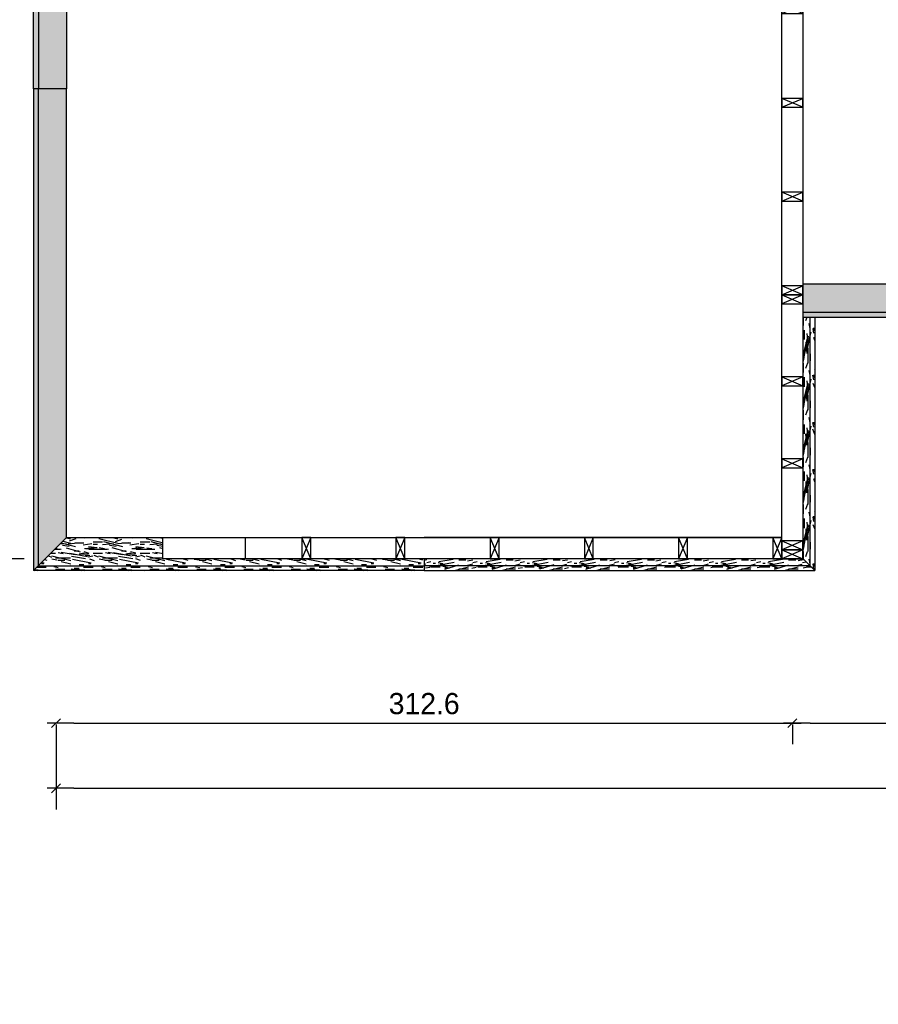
# Model space of a CAD drawing. Header units: millimetres. Extents: x 19458 to 19711, y 4351 to 4752.
# Tile 19 of 256: x 19512.27 to 19515.92, y 4513.9 to 4518.08. Entities that reach past the tile are written whole.
import ezdxf

# ---------------------------------------------------------------- set-up
doc = ezdxf.new("R2010")
doc.units = ezdxf.units.MM
doc.set_wipeout_variables(frame=1)
for name, color, linetype in [('0 @ 0.5', 7, 'Continuous'), ('BOTAGUAS', 8, 'Continuous'), ('cotas', 1, 'Continuous'), ('cotas @ 400', 1, 'Continuous'), ('cotas @ 500', 1, 'Continuous'), ('PANELES PARED', 8, 'Continuous')]:
    doc.layers.add(name, color=color, linetype=linetype)
doc.styles.add('century gothic', font='GOTHIC.TTF')
doc.styles.add('COTAS SMC', font='GOTHIC.TTF')
doc.dimstyles.new('ANOTATIVE 100 SMCONSTRUCCIONES', dxfattribs={"dimscale": 0, "dimtxt": 0.18, "dimasz": 0.15, "dimexe": 0.18, "dimexo": 0.09, "dimgap": 0.1, "dimtad": 1, "dimzin": 0, "dimdsep": 46, "dimtxsty": 'century gothic', "dimblk1": 'FLECHA1', "dimblk2": 'FLECHA1', "dimsah": 1, "dimcen": 0.18, "dimdle": 0.075, "dimclrd": 1, "dimclre": 1, "dimclrt": 2, "dimaunit": 1, "dimadec": 0, "dimazin": 0, "dimtfac": 0.75, "dimtix": 1, "dimtmove": 2, "dimatfit": 3, "dimfxl": 0.09, "dimtvp": 1.5, "dimtfill": 1, "dimtolj": 1, "dimtzin": 0, "dimarcsym": 0})
doc.dimstyles.new('ANOTATIVE CM SMCONSTRUCCIONES', dxfattribs={"dimscale": 0, "dimtxt": 0.18, "dimasz": 0.15, "dimexe": 0.18, "dimexo": 0.18, "dimgap": 0.07, "dimtad": 1, "dimdec": 1, "dimlfac": 100, "dimdsep": 46, "dimtxsty": 'century gothic', "dimblk1": 'FLECHA1', "dimblk2": 'FLECHA1', "dimsah": 1, "dimcen": 0.18, "dimdle": 0.075, "dimclrd": 1, "dimclre": 1, "dimclrt": 2, "dimaunit": 1, "dimadec": 0, "dimazin": 2, "dimtfac": 0.75, "dimtdec": 1, "dimtix": 1, "dimtmove": 2, "dimatfit": 3, "dimfxl": 0.09, "dimtvp": 1.5, "dimtfill": 1, "dimtolj": 1, "dimtzin": 0, "dimarcsym": 0})
doc.dimstyles.new('PIES SMCONSTRUCCIONES', dxfattribs={"dimscale": 0, "dimtxt": 0.18, "dimasz": 0.2, "dimexe": 0.18, "dimexo": 0, "dimgap": 0.1, "dimtad": 1, "dimdec": 0, "dimlfac": 39.370079, "dimzin": 0, "dimdsep": 46, "dimlunit": 4, "dimtxsty": 'COTAS SMC', "dimblk1": 'FLECHA1', "dimblk2": 'FLECHA1', "dimsah": 1, "dimcen": 0.2, "dimdle": 0.075, "dimclrd": 1, "dimclre": 1, "dimclrt": 2, "dimaunit": 1, "dimadec": 0, "dimazin": 0, "dimtfac": 0.75, "dimtdec": 0, "dimtix": 1, "dimtmove": 2, "dimatfit": 3, "dimfxl": 0.09, "dimtvp": 1.5, "dimtfill": 1, "dimtolj": 1, "dimtzin": 0, "dimarcsym": 0})
pattern_1 = [(0, (31.14303, 0.156), (0, 0.2), [0.04, -0.16]), (8.9726, (31.145034, 0.048), (1.200000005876, 0.199999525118), [0.0384708, -3.8086058]), (5.7105, (31.143034, 0.06), (1.800000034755, 0.19999710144), [0.0401996, -1.9697752]), (344.5779, (31.1430343, 0.12), (2.1999999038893, -0.5999974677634), [0.0601664, -5.9564754]), (353.6599, (31.147034, 0.186), (0.200000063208, 4.086e-07), [0.0362216, -1.7748552]), (345.0686, (31.153034, 0.072), (0.799999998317, -0.199999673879), [0.0310484, -3.0737864]), (348.6901, (31.083034, 0.188), (0.2000000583, 7.413e-08), [0.0815844, -0.9382194]), (5.7105, (31.145034, 0.03), (1.800000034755, 0.19999710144), [0.0200998, -1.989875]), (0, (31.14303, 0.114), (0, 0.2), [0.02, -0.18]), (0, (31.10303, 0.138), (0, 0.2), [0.06, -0.14]), (11.3099, (31.143034, 0.168), (0.79999995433, 0.19999948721), [0.020396, -0.9994078]), (2.7263, (31.123034, 0.094), (4.0000000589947, 0.1999992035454), [0.0420476, -4.1627116]), (352.4054, (31.133034, 0.088), (1.599999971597, -0.19999873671), [0.0302654, -2.9962834]), (0, (31.12303, 0.012), (0, 0.2), [0.04, -0.16]), (358.8309, (31.1030343, 0.002), (0.2000000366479, 1.5360345e-07), [0.0980204, -9.70402]), (0, (31.10303, 0.152), (0, 0.2), [0.02, -0.18]), (0, (31.12303, 0.168), (0, 0.2), [0.02, -0.18]), (0, (31.03303, 0.186), (0, 0.2), [0.03, -0.17]), (350.5377, (31.087034, 0.196), (0.200000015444, 7.752e-08), [0.0608276, -1.1557248]), (0, (31.02303, 0.196), (0, 0.2), [0.04, -0.16]), (0, (31.00103, 0.016), (0, 0.2), [0.022, -0.178]), (0, (31.10303, 0.026), (0, 0.2), [0.02, -0.18]), (0, (31.00103, 0.032), (0, 0.2), [0.042, -0.158]), (5.4403, (31.103034, 0.044), (1.9999999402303, 0.199998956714), [0.04219, -4.1768144]), (0, (31.10503, 0.06), (0, 0.2), [0.038, -0.162]), (0, (31.00103, 0.064), (0, 0.2), [0.022, -0.178]), (358.8309, (31.0250343, 0.096), (0.2000000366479, 1.5360345e-07), [0.0980204, -9.70402]), (0, (31.04303, 0.114), (0, 0.2), [0.02, -0.18]), (0, (31.02303, 0.12), (0, 0.2), [0.02, -0.18]), (0, (31.10303, 0.12), (0, 0.2), [0.04, -0.16]), (0, (31.06303, 0.124), (0, 0.2), [0.02, -0.18]), (0, (31.02303, 0.148), (0, 0.2), [0.04, -0.16]), (19.6538, (31.077034, 0.064), (2.200000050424, 0.79999891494), [0.0297322, -2.9434812]), (11.3099, (31.043034, 0.12), (0.79999995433, 0.19999948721), [0.020396, -0.9994078]), (11.3099, (31.123034, 0.11), (0.79999995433, 0.19999948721), [0.020396, -0.9994078]), (5.7105, (31.063034, 0.186), (1.800000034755, 0.19999710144), [0.0200998, -1.989875]), (349.6952, (31.001034, 0.2), (1.199999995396, -0.19999893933), [0.0223606, -2.213707]), (348.6901, (31.023034, 0.016), (0.2000000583, 7.413e-08), [0.020396, -0.9994078]), (90, (31.04303, 0.012), (-0.2, 1e-17), [0, -0.2]), (346.6076, (31.001034, 0.124), (3.400000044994, -0.7999939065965), [0.043174, -4.2742308]), (11.3099, (31.123034, 0.152), (0.79999995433, 0.19999948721), [0.020396, -0.9994078]), (10.3048, (31.123034, 0.026), (0.999999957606, 0.199999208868), [0.0223606, -2.213707]), (348.6901, (31.063034, 0.114), (0.2000000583, 7.413e-08), [0.020396, -0.9994078]), (348.6901, (31.083034, 0.124), (0.2000000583, 7.413e-08), [0.020396, -0.9994078]), (341.5651, (31.001034, 0.104), (0.19999995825, 2.3367e-07), [0.0252982, -0.6071572]), (345.9638, (31.023034, 0.172), (0.19999992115, 2.4875e-07), [0.0824622, -0.7421588]), (343.3008, (31.063034, 0.186), (1.399999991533, -0.39999874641), [0.0626418, -2.025419]), (0, (31.06303, 0.196), (0, 0.2), [0.024, -0.176]), (345.9638, (31.043034, 0.032), (0.19999992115, 2.4875e-07), [0.0824622, -0.7421588]), (345.9638, (31.023034, 0.046), (0.19999992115, 2.4875e-07), [0.0824622, -0.7421588]), (345.9638, (31.023034, 0.064), (0.19999992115, 2.4875e-07), [0.0824622, -0.7421588]), (349.6952, (31.001034, 0.152), (1.199999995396, -0.19999893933), [0.0223606, -2.213707]), (345.9638, (31.063034, 0.148), (0.19999992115, 2.4875e-07), [0.041231, -0.78339]), (349.6952, (31.001034, 0.088), (1.199999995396, -0.19999893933), [0.0223606, -2.213707]), (357.6141, (31.105034, 0.074), (0.199999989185, 2.452822e-07), [0.0480416, -4.756123]), (349.6952, (31.083034, 0.11), (1.199999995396, -0.19999893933), [0.0223606, -2.213707]), (12.5288, (31.105034, 0.106), (0.800000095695, 0.199999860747), [0.018439, -1.8254698]), (349.5626, (31.0010343, 0.078), (2.199999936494, -0.3999970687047), [0.0772788, -7.650591]), (351.8699, (31.077034, 0.064), (0.199999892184, -4.835e-08), [0.0282842, -1.3859292]), (4.7636, (31.023034, 0.084), (2.199999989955, 0.199998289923), [0.0481664, -2.3601524]), (0, (31.07103, 0.088), (0, 0.2), [0.062, -0.138]), (344.7449, (31.001034, 0.178), (0.799999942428, -0.199999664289), [0.0228036, -2.2575472]), (350.5377, (31.043034, 0.012), (0.200000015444, 7.752e-08), [0.0608276, -1.1557248]), (340.0169, (31.001034, 0.054), (0.599999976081, -0.19999986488), [0.0234094, -2.3175304]), (0, (31.16303, 0.172), (0, 0.2), [0.01, -0.19]), (0, (31.16303, 0.084), (0, 0.2), [0.02, -0.18]), (11.3099, (31.163034, 0.012), (0.79999995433, 0.19999948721), [0.020396, -0.9994078]), (0, (31.16503, 0.032), (0, 0.2), [0.036, -0.164]), (343.3008, (31.163034, 0.138), (1.399999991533, -0.39999874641), [0.0208806, -2.0671802]), (348.0207, (31.1650343, 0.096), (3.7999999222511, -0.8002195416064), [0.0368014, -6.7101288]), (90, (31.16303, 0.012), (-0.2, 1e-17), [0, -0.2]), (0, (31.18303, 0.016), (0, 0.2), [0.018, -0.182]), (0, (31.18303, 0.054), (0, 0.2), [0.018, -0.182]), (0, (31.18303, 0.064), (0, 0.2), [0.018, -0.182]), (336.0376, (31.183034, 0.132), (1.400000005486, -0.599997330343), [0.0196978, -1.9500724]), (348.5163, (31.1830343, 0.156), (0.99999999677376, -0.2000310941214), [0.0183676, -13.043105]), (341.5651, (31.183034, 0.084), (0.19999995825, 2.3367e-07), [0.0189736, -0.6134816]), (347.4712, (31.183034, 0.182), (1.000000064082, -0.19999992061), [0.018439, -1.8254698])]

# ---------------------------------------------------------------- blocks, each defined once
blk = doc.blocks.new('FLECHA1')
at = {"color": 4}
blk.add_line((-0.246176, -0.248081), (0.248081, 0.25), dxfattribs=at)
at = {"color": 1}
blk.add_line((-1, 0), (0.496162, 0), dxfattribs=at)
blk = doc.blocks.new('*D509')
at = {"layer": 'cotas', "color": 1, "lineweight": -2, "transparency": 16777216}
for p, q in [((19614.326, 4625.8448), (19614.326, 4700.8448)), ((19570.9836, 4550.8448), (19524.326, 4550.8448)), ((19614.326, 4548.4298), (19614.326, 4550.8448)), ((19570.5339, 4548.4298), (19524.326, 4548.4298)), ((19614.326, 4473.4298), (19614.326, 4398.4298))]:
    blk.add_line(p, q, dxfattribs=at)
at = {"layer": 'Defpoints', "color": 0, "transparency": 16777216}
for p in [(19614.326, 4550.8448), (19615.9836, 4550.8448), (19615.5339, 4548.4298)]:
    blk.add_point(p, dxfattribs=at)
at = {"layer": 'cotas', "color": 1, "lineweight": -2, "transparency": 16777216, "xscale": 75, "yscale": 75, "zscale": 75}
for p, rotation in [((19614.326, 4550.8448), 270), ((19614.326, 4548.4298), 90)]:
    blk.add_blockref('FLECHA1', p, dxfattribs=dict(at, rotation=rotation))
at = {"layer": 'cotas', "color": 2, "transparency": 16777216, "insert": (19517.3376, 4549.6373), "char_height": 90, "attachment_point": 5, "rotation": 90, "style": 'century gothic', "bg_fill": 3, "box_fill_scale": 1.1, "bg_fill_color": 256, "bg_fill_true_color": 13158600, "bg_fill_transparency": 0}
blk.add_mtext('\\A1;2.42', dxfattribs=at)
blk = doc.blocks.new('*D561')
at = {"layer": 'cotas', "color": 1, "lineweight": -2, "transparency": 16777216}
for p, q in [((19614.326, 4610.8448), (19614.326, 4670.8448)), ((19579.9836, 4550.8448), (19542.326, 4550.8448)), ((19614.326, 4548.4298), (19614.326, 4550.8448)), ((19579.5339, 4548.4298), (19542.326, 4548.4298)), ((19614.326, 4488.4298), (19614.326, 4428.4298))]:
    blk.add_line(p, q, dxfattribs=at)
at = {"layer": 'Defpoints', "color": 0, "transparency": 16777216}
for p in [(19614.326, 4550.8448), (19615.9836, 4550.8448), (19615.5339, 4548.4298)]:
    blk.add_point(p, dxfattribs=at)
at = {"layer": 'cotas', "color": 1, "lineweight": -2, "transparency": 16777216, "xscale": 60, "yscale": 60, "zscale": 60}
for p, rotation in [((19614.326, 4550.8448), 270), ((19614.326, 4548.4298), 90)]:
    blk.add_blockref('FLECHA1', p, dxfattribs=dict(at, rotation=rotation))
at = {"layer": 'cotas', "color": 2, "transparency": 16777216, "insert": (19536.7353, 4549.6373), "char_height": 72, "attachment_point": 5, "rotation": 90, "style": 'century gothic', "bg_fill": 3, "box_fill_scale": 1.1, "bg_fill_color": 256, "bg_fill_true_color": 13158600, "bg_fill_transparency": 0}
blk.add_mtext('\\A1;2.42', dxfattribs=at)
blk = doc.blocks.new('*D564')
at = {"layer": 'cotas', "color": 1, "lineweight": -2, "transparency": 16777216}
for p, q in [((19620.0128, 4651.7533), (19620.0128, 4751.7533)), ((19620.4168, 4551.7533), (19530.0128, 4551.7533)), ((19620.0128, 4550.5333), (19620.0128, 4551.7533)), ((19620.4168, 4550.5333), (19530.0128, 4550.5333)), ((19620.0128, 4450.5333), (19620.0128, 4350.5333))]:
    blk.add_line(p, q, dxfattribs=at)
at = {"layer": 'Defpoints', "color": 0, "transparency": 16777216}
for p in [(19620.0128, 4551.7533), (19620.4168, 4551.7533), (19620.4168, 4550.5333)]:
    blk.add_point(p, dxfattribs=at)
at = {"layer": 'cotas', "color": 1, "lineweight": -2, "transparency": 16777216, "xscale": 100, "yscale": 100, "zscale": 100}
for p, rotation in [((19620.0128, 4551.7533), 270), ((19620.0128, 4550.5333), 90)]:
    blk.add_blockref('FLECHA1', p, dxfattribs=dict(at, rotation=rotation))
at = {"layer": 'cotas', "color": 2, "transparency": 16777216, "insert": (19523.8809, 4551.1433), "char_height": 90, "attachment_point": 5, "rotation": 90, "style": 'COTAS SMC', "bg_fill": 3, "box_fill_scale": 1.1, "bg_fill_color": 256, "bg_fill_true_color": 13158600, "bg_fill_transparency": 0}
blk.add_mtext("\\A1;4'", dxfattribs=at)
blk = doc.blocks.new('*D614')
at = {"layer": 'cotas', "color": 1, "lineweight": -2, "transparency": 16777216}
for p, q in [((19620.0128, 4631.7533), (19620.0128, 4711.7533)), ((19620.4168, 4551.7533), (19548.0128, 4551.7533)), ((19620.0128, 4550.5333), (19620.0128, 4551.7533)), ((19620.4168, 4550.5333), (19548.0128, 4550.5333)), ((19620.0128, 4470.5333), (19620.0128, 4390.5333))]:
    blk.add_line(p, q, dxfattribs=at)
at = {"layer": 'Defpoints', "color": 0, "transparency": 16777216}
for p in [(19620.0128, 4551.7533), (19620.4168, 4551.7533), (19620.4168, 4550.5333)]:
    blk.add_point(p, dxfattribs=at)
at = {"layer": 'cotas', "color": 1, "lineweight": -2, "transparency": 16777216, "xscale": 80, "yscale": 80, "zscale": 80}
for p, rotation in [((19620.0128, 4551.7533), 270), ((19620.0128, 4550.5333), 90)]:
    blk.add_blockref('FLECHA1', p, dxfattribs=dict(at, rotation=rotation))
at = {"layer": 'cotas', "color": 2, "transparency": 16777216, "insert": (19543.1073, 4551.1433), "char_height": 72, "attachment_point": 5, "rotation": 90, "style": 'COTAS SMC', "bg_fill": 3, "box_fill_scale": 1.1, "bg_fill_color": 256, "bg_fill_true_color": 13158600, "bg_fill_transparency": 0}
blk.add_mtext("\\A1;4'", dxfattribs=at)
blk = doc.blocks.new('*D770')
at = {"color": 1, "lineweight": -2, "transparency": 16777216}
for p, q in [((19512.4259, 4515.0891), (19512.4259, 4515.0046)), ((19512.5009, 4515.0946), (19515.4771, 4515.0946)), ((19515.5521, 4515.0891), (19515.5521, 4515.0046))]:
    blk.add_line(p, q, dxfattribs=at)
at = {"layer": 'Defpoints', "color": 0, "transparency": 16777216}
for p in [(19512.4259, 4515.1791), (19515.5521, 4515.1791), (19515.5521, 4515.0946)]:
    blk.add_point(p, dxfattribs=at)
at = {"color": 1, "lineweight": -2, "transparency": 16777216, "xscale": 0.075, "yscale": 0.075, "zscale": 0.075, "rotation": 180}
blk.add_blockref('FLECHA1', (19512.4259, 4515.0946), dxfattribs=at)
at = {"color": 1, "lineweight": -2, "transparency": 16777216, "xscale": 0.075, "yscale": 0.075, "zscale": 0.075}
blk.add_blockref('FLECHA1', (19515.5521, 4515.0946), dxfattribs=at)
at = {"color": 2, "transparency": 16777216, "insert": (19513.989, 4515.1768), "char_height": 0.09, "attachment_point": 5, "style": 'century gothic', "bg_fill": 3, "box_fill_scale": 1.1, "bg_fill_color": 256, "bg_fill_true_color": 13158600, "bg_fill_transparency": 0}
blk.add_mtext('\\A1;312.6', dxfattribs=at)
blk = doc.blocks.new('*D771')
at = {"color": 1, "lineweight": -2, "transparency": 16777216}
for p, q in [((19515.5521, 4515.0891), (19515.5521, 4515.0046)), ((19515.6271, 4515.0946), (19517.1271, 4515.0946)), ((19517.2021, 4515.0994), (19517.2021, 4515.0046))]:
    blk.add_line(p, q, dxfattribs=at)
at = {"layer": 'Defpoints', "color": 0, "transparency": 16777216}
for p in [(19515.5521, 4515.1791), (19517.2021, 4515.1894), (19517.2021, 4515.0946)]:
    blk.add_point(p, dxfattribs=at)
at = {"color": 1, "lineweight": -2, "transparency": 16777216, "xscale": 0.075, "yscale": 0.075, "zscale": 0.075, "rotation": 180}
blk.add_blockref('FLECHA1', (19515.5521, 4515.0946), dxfattribs=at)
at = {"color": 1, "lineweight": -2, "transparency": 16777216, "xscale": 0.075, "yscale": 0.075, "zscale": 0.075}
blk.add_blockref('FLECHA1', (19517.2021, 4515.0946), dxfattribs=at)
at = {"color": 2, "transparency": 16777216, "insert": (19516.3771, 4515.1768), "char_height": 0.09, "attachment_point": 5, "style": 'century gothic', "bg_fill": 3, "box_fill_scale": 1.1, "bg_fill_color": 256, "bg_fill_true_color": 13158600, "bg_fill_transparency": 0}
blk.add_mtext('\\A1;165', dxfattribs=at)
blk = doc.blocks.new('*D774')
at = {"color": 1, "lineweight": -2, "transparency": 16777216}
for p, q in [((19522.6158, 4515.1494), (19522.6158, 4514.7279)), ((19512.4259, 4515.0891), (19512.4259, 4514.7279)), ((19512.5009, 4514.8179), (19522.5408, 4514.8179))]:
    blk.add_line(p, q, dxfattribs=at)
at = {"layer": 'Defpoints', "color": 0, "transparency": 16777216}
for p in [(19522.6158, 4515.2394), (19512.4259, 4515.1791), (19522.6158, 4514.8179)]:
    blk.add_point(p, dxfattribs=at)
at = {"color": 1, "lineweight": -2, "transparency": 16777216, "xscale": 0.075, "yscale": 0.075, "zscale": 0.075, "rotation": 180}
blk.add_blockref('FLECHA1', (19512.4259, 4514.8179), dxfattribs=at)
at = {"color": 1, "lineweight": -2, "transparency": 16777216, "xscale": 0.075, "yscale": 0.075, "zscale": 0.075}
blk.add_blockref('FLECHA1', (19522.6158, 4514.8179), dxfattribs=at)
at = {"color": 2, "transparency": 16777216, "insert": (19517.5209, 4514.9001), "char_height": 0.09, "attachment_point": 5, "style": 'century gothic', "bg_fill": 3, "box_fill_scale": 1.1, "bg_fill_color": 256, "bg_fill_true_color": 13158600, "bg_fill_transparency": 0}
blk.add_mtext('\\A1;1019', dxfattribs=at)
blk = doc.blocks.new('*D758')
at = {"color": 1, "lineweight": -2, "transparency": 16777216}
for p, q in [((19512.2909, 4522.2209), (19510.8586, 4522.2209)), ((19510.9486, 4515.8675), (19510.9486, 4522.1459)), ((19512.2909, 4515.7925), (19510.8586, 4515.7925))]:
    blk.add_line(p, q, dxfattribs=at)
at = {"layer": 'Defpoints', "color": 0, "transparency": 16777216}
for p in [(19510.9486, 4522.2209), (19512.3809, 4522.2209), (19512.3809, 4515.7925)]:
    blk.add_point(p, dxfattribs=at)
at = {"color": 1, "lineweight": -2, "transparency": 16777216, "xscale": 0.075, "yscale": 0.075, "zscale": 0.075}
for p, rotation in [((19510.9486, 4522.2209), 90), ((19510.9486, 4515.7925), 270)]:
    blk.add_blockref('FLECHA1', p, dxfattribs=dict(at, rotation=rotation))
at = {"color": 2, "transparency": 16777216, "insert": (19510.8663, 4519.0067), "char_height": 0.09, "attachment_point": 5, "rotation": 90, "style": 'century gothic', "bg_fill": 3, "box_fill_scale": 1.1, "bg_fill_color": 256, "bg_fill_true_color": 13158600, "bg_fill_transparency": 0}
blk.add_mtext('\\A1;642.8', dxfattribs=at)
blk = doc.blocks.new('B02')
blk.add_wipeout([(19443.983, 4515.7425), (19444.123, 4515.8825), (19445.6411, 4515.8825), (19445.6411, 4515.7425)]).dxf.layer = 'BOTAGUAS'
at = {"layer": 'BOTAGUAS'}
h = blk.add_hatch(dxfattribs=at)
h.set_pattern_fill('MADERA_03', color=250, scale=0.2, pattern_type=2)
h.set_pattern_definition(pattern_1)
h.paths.add_polyline_path([(19443.983, 4515.7425), (19444.123, 4515.8825), (19445.6411, 4515.8825), (19445.6411, 4515.7425)])
blk.add_line((19444.003, 4515.7625), (19445.6411, 4515.7625), dxfattribs=at)
blk.add_lwpolyline([(19443.983, 4515.7425), (19444.123, 4515.8825), (19445.6411, 4515.8825), (19445.6411, 4515.7425)], close=True, dxfattribs=at)
blk = doc.blocks.new('B03')
blk.add_wipeout([(19447.2492, 4516.8675), (19447.2992, 4516.8675), (19447.2992, 4515.7425), (19447.1592, 4515.8825), (19447.1592, 4516.9125), (19447.2492, 4516.9125)]).dxf.layer = 'BOTAGUAS'
at = {"layer": 'BOTAGUAS'}
h = blk.add_hatch(dxfattribs=at)
h.set_pattern_fill('MADERA_03', color=250, scale=0.2, angle=90, pattern_type=2)
h.set_pattern_definition([(90, (12.65866, 0.142), (-0.2, 1e-17), [0.04, -0.16]), (98.9726, (12.766661, 0.144), (-0.199999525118, 1.200000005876), [0.0384708, -3.8086058]), (95.7105, (12.754661, 0.142), (-0.19999710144, 1.800000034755), [0.0401996, -1.9697752]), (74.5779, (12.694661, 0.142), (0.5999974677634, 2.1999999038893), [0.0601664, -5.9564754]), (83.6599, (12.62866, 0.146), (-4.086e-07, 0.200000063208), [0.0362216, -1.7748552]), (75.0686, (12.742661, 0.152), (0.199999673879, 0.799999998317), [0.0310484, -3.0737864]), (78.6901, (12.62666, 0.082), (-7.413e-08, 0.2000000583), [0.0815844, -0.9382194]), (95.7105, (12.784661, 0.144), (-0.19999710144, 1.800000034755), [0.0200998, -1.989875]), (90, (12.70066, 0.142), (-0.2, 1e-17), [0.02, -0.18]), (90, (12.67666, 0.102), (-0.2, 1e-17), [0.06, -0.14]), (101.3099, (12.64666, 0.142), (-0.19999948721, 0.79999995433), [0.020396, -0.9994078]), (92.7263, (12.720661, 0.122), (-0.1999992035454, 4.0000000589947), [0.0420476, -4.1627116]), (82.4054, (12.726661, 0.132), (0.19999873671, 1.599999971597), [0.0302654, -2.9962834]), (90, (12.80266, 0.122), (-0.2, 1e-17), [0.04, -0.16]), (88.8309, (12.812661, 0.102), (-1.5360345e-07, 0.2000000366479), [0.0980204, -9.70402]), (90, (12.66266, 0.102), (-0.2, 1e-17), [0.02, -0.18]), (90, (12.64666, 0.122), (-0.2, 1e-17), [0.02, -0.18]), (90, (12.62866, 0.032), (-0.2, 1e-17), [0.03, -0.17]), (80.5377, (12.61866, 0.086), (-7.752e-08, 0.200000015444), [0.0608276, -1.1557248]), (90, (12.61866, 0.022), (-0.2, 1e-17), [0.04, -0.16]), (90, (12.79866, 1e-18), (-0.2, 1e-17), [0.022, -0.178]), (90, (12.78866, 0.102), (-0.2, 1e-17), [0.02, -0.18]), (90, (12.78266, 2e-18), (-0.2, 1e-17), [0.042, -0.158]), (95.4403, (12.770661, 0.102), (-0.199998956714, 1.9999999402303), [0.04219, -4.1768144]), (90, (12.75466, 0.104), (-0.2, 1e-17), [0.038, -0.162]), (90, (12.75066, 4e-18), (-0.2, 1e-17), [0.022, -0.178]), (88.8309, (12.718661, 0.024), (-1.5360345e-07, 0.2000000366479), [0.0980204, -9.70402]), (90, (12.70066, 0.042), (-0.2, 1e-17), [0.02, -0.18]), (90, (12.69466, 0.022), (-0.2, 1e-17), [0.02, -0.18]), (90, (12.69466, 0.102), (-0.2, 1e-17), [0.04, -0.16]), (90, (12.69066, 0.062), (-0.2, 1e-17), [0.02, -0.18]), (90, (12.66666, 0.022), (-0.2, 1e-17), [0.04, -0.16]), (109.6538, (12.750661, 0.076), (-0.79999891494, 2.200000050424), [0.0297322, -2.9434812]), (101.3099, (12.69466, 0.042), (-0.19999948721, 0.79999995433), [0.020396, -0.9994078]), (101.3099, (12.70466, 0.122), (-0.19999948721, 0.79999995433), [0.020396, -0.9994078]), (95.7105, (12.628661, 0.062), (-0.19999710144, 1.800000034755), [0.0200998, -1.989875]), (79.6952, (12.614661, 1e-17), (0.19999893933, 1.199999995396), [0.0223606, -2.213707]), (78.6901, (12.79866, 0.022), (-7.413e-08, 0.2000000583), [0.020396, -0.9994078]), (180, (12.80266, 0.042), (-2e-17, -0.2), [0, -0.2]), (76.6076, (12.690661, 8e-18), (0.7999939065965, 3.400000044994), [0.043174, -4.2742308]), (101.3099, (12.66266, 0.122), (-0.19999948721, 0.79999995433), [0.020396, -0.9994078]), (100.3048, (12.788661, 0.122), (-0.199999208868, 0.999999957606), [0.0223606, -2.213707]), (78.6901, (12.70066, 0.062), (-7.413e-08, 0.2000000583), [0.020396, -0.9994078]), (78.6901, (12.69066, 0.082), (-7.413e-08, 0.2000000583), [0.020396, -0.9994078]), (71.5651, (12.71066, 6e-18), (-2.3367e-07, 0.19999995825), [0.0252982, -0.6071572]), (75.9638, (12.64266, 0.022), (-2.4875e-07, 0.19999992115), [0.0824622, -0.7421588]), (73.3008, (12.628661, 0.062), (0.39999874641, 1.399999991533), [0.0626418, -2.025419]), (90, (12.61866, 0.062), (-0.2, 1e-17), [0.024, -0.176]), (75.9638, (12.78266, 0.042), (-2.4875e-07, 0.19999992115), [0.0824622, -0.7421588]), (75.9638, (12.76866, 0.022), (-2.4875e-07, 0.19999992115), [0.0824622, -0.7421588]), (75.9638, (12.75066, 0.022), (-2.4875e-07, 0.19999992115), [0.0824622, -0.7421588]), (79.6952, (12.662661, 9e-18), (0.19999893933, 1.199999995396), [0.0223606, -2.213707]), (75.9638, (12.66666, 0.062), (-2.4875e-07, 0.19999992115), [0.041231, -0.78339]), (79.6952, (12.726661, 5e-18), (0.19999893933, 1.199999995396), [0.0223606, -2.213707]), (87.6141, (12.740661, 0.104), (-2.452822e-07, 0.199999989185), [0.0480416, -4.756123]), (79.6952, (12.704661, 0.082), (0.19999893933, 1.199999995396), [0.0223606, -2.213707]), (102.5288, (12.70866, 0.104), (-0.199999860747, 0.800000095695), [0.018439, -1.8254698]), (79.5626, (12.736661, 5e-18), (0.3999970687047, 2.199999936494), [0.0772788, -7.650591]), (81.8699, (12.75066, 0.076), (4.835e-08, 0.199999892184), [0.0282842, -1.3859292]), (94.7636, (12.730661, 0.022), (-0.199998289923, 2.199999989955), [0.0481664, -2.3601524]), (90, (12.72666, 0.07), (-0.2, 1e-17), [0.062, -0.138]), (74.7449, (12.636661, 1e-17), (0.199999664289, 0.799999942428), [0.0228036, -2.2575472]), (80.5377, (12.80266, 0.042), (-7.752e-08, 0.200000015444), [0.0608276, -1.1557248]), (70.0169, (12.760661, 3e-18), (0.19999986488, 0.599999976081), [0.0234094, -2.3175304]), (90, (12.64266, 0.162), (-0.2, 1e-17), [0.01, -0.19]), (90, (12.73066, 0.162), (-0.2, 1e-17), [0.02, -0.18]), (101.3099, (12.80266, 0.162), (-0.19999948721, 0.79999995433), [0.020396, -0.9994078]), (90, (12.78266, 0.164), (-0.2, 1e-17), [0.036, -0.164]), (73.3008, (12.676661, 0.162), (0.39999874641, 1.399999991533), [0.0208806, -2.0671802]), (78.0207, (12.718661, 0.164), (0.8002195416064, 3.7999999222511), [0.0368014, -6.7101288]), (180, (12.80266, 0.162), (-2e-17, -0.2), [0, -0.2]), (90, (12.79866, 0.182), (-0.2, 1e-17), [0.018, -0.182]), (90, (12.76066, 0.182), (-0.2, 1e-17), [0.018, -0.182]), (90, (12.75066, 0.182), (-0.2, 1e-17), [0.018, -0.182]), (66.0376, (12.682661, 0.182), (0.599997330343, 1.400000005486), [0.0196978, -1.9500724]), (78.5163, (12.658661, 0.182), (0.2000310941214, 0.99999999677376), [0.0183676, -13.043105]), (71.5651, (12.73066, 0.182), (-2.3367e-07, 0.19999995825), [0.0189736, -0.6134816]), (77.4712, (12.63266, 0.182), (0.19999992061, 1.000000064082), [0.018439, -1.8254698])])
h.paths.add_polyline_path([(19447.2492, 4516.8675), (19447.2992, 4516.8675), (19447.2992, 4515.7425), (19447.1592, 4515.8825), (19447.1592, 4516.9125), (19447.2492, 4516.9125)])
blk.add_line((19447.2792, 4515.7625), (19447.2792, 4516.8675), dxfattribs=at)
blk.add_lwpolyline([(19447.2492, 4516.8675), (19447.2992, 4516.8675), (19447.2992, 4515.7425), (19447.1592, 4515.8825), (19447.1592, 4516.9125), (19447.2492, 4516.9125)], close=True, dxfattribs=at)
blk = doc.blocks.new('PZ1')
at = {"layer": 'PANELES PARED'}
for p, q in [((19503.9863, 4507.8495), (19504.0243, 4507.7595)), ((19503.9863, 4507.7595), (19504.0243, 4507.8495))]:
    blk.add_line(p, q, dxfattribs=at)
blk.add_lwpolyline([(19503.9863, 4507.7595), (19504.0243, 4507.7595), (19504.0243, 4507.8495), (19503.9863, 4507.8495)], close=True, dxfattribs=at)
blk = doc.blocks.new('MJKU')
blk.add_wipeout([(19510.829, 4524.6077), (19513.4568, 4524.6077), (19513.4568, 4524.5177), (19510.829, 4524.5177)]).dxf.layer = 'PANELES PARED'
at = {"layer": 'PANELES PARED'}
blk.add_line((19513.1074, 4524.5177), (19513.1074, 4524.6077), dxfattribs=at)
blk.add_lwpolyline([(19510.829, 4524.6077), (19513.4568, 4524.6077), (19513.4568, 4524.5177), (19510.829, 4524.5177)], close=True, dxfattribs=at)
for p in [(6.8427, 16.7583), (7.2427, 16.7583), (7.6427, 16.7583), (8.0427, 16.7583), (8.4427, 16.7583), (8.8427, 16.7583)]:
    blk.add_blockref('PZ1', p)
blk = doc.blocks.new('MKJT')
blk.add_wipeout([(19515.4568, 4524.6077), (19516.5768, 4524.6077), (19516.5768, 4524.5177), (19515.4568, 4524.5177)]).dxf.layer = 'PANELES PARED'
at = {"layer": 'PANELES PARED'}
blk.add_lwpolyline([(19515.4568, 4524.6077), (19516.5768, 4524.6077), (19516.5768, 4524.5177), (19515.4568, 4524.5177)], close=True, dxfattribs=at)
for p in [(11.4705, 16.7583), (11.8185, 16.7583), (12.1665, 16.7583), (12.5145, 16.7583), (12.5525, 16.7583)]:
    blk.add_blockref('PZ1', p)
blk = doc.blocks.new('B08')
blk.add_wipeout([(19476.2108, 4516.8175), (19476.2108, 4516.9575), (19474.2871, 4516.9575), (19474.2871, 4516.8175)]).dxf.layer = 'BOTAGUAS'
at = {"layer": 'BOTAGUAS'}
h = blk.add_hatch(dxfattribs=at)
h.set_pattern_fill('MADERA_03', color=250, scale=0.2, pattern_type=2)
h.set_pattern_definition(pattern_1)
h.paths.add_polyline_path([(19476.2108, 4516.8175), (19476.2108, 4516.9575), (19474.2871, 4516.9575), (19474.2871, 4516.8175)])
blk.add_line((19476.2108, 4516.8375), (19474.2871, 4516.8375), dxfattribs=at)
blk.add_lwpolyline([(19476.2108, 4516.8175), (19476.2108, 4516.9575), (19474.2871, 4516.9575), (19474.2871, 4516.8175)], close=True, dxfattribs=at)
blk = doc.blocks.new('B01')
blk.add_wipeout([(19443.983, 4515.7425), (19444.123, 4515.8825), (19444.123, 4517.7875), (19443.983, 4517.7875)]).dxf.layer = 'BOTAGUAS'
at = {"layer": 'BOTAGUAS'}
h = blk.add_hatch(dxfattribs=at)
h.set_pattern_fill('MADERA_03', color=250, scale=0.2, angle=90, pattern_type=2)
h.set_pattern_definition([(90, (-0.156, 0.142), (-0.2, 1e-17), [0.04, -0.16]), (98.9726, (-0.048, 0.144), (-0.199999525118, 1.200000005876), [0.0384708, -3.8086058]), (95.7105, (-0.06, 0.142), (-0.19999710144, 1.800000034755), [0.0401996, -1.9697752]), (74.5779, (-0.12, 0.142), (0.5999974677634, 2.1999999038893), [0.0601664, -5.9564754]), (83.6599, (-0.186, 0.146), (-4.086e-07, 0.200000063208), [0.0362216, -1.7748552]), (75.0686, (-0.072, 0.152), (0.199999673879, 0.799999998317), [0.0310484, -3.0737864]), (78.6901, (-0.188, 0.082), (-7.413e-08, 0.2000000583), [0.0815844, -0.9382194]), (95.7105, (-0.03, 0.144), (-0.19999710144, 1.800000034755), [0.0200998, -1.989875]), (90, (-0.114, 0.142), (-0.2, 1e-17), [0.02, -0.18]), (90, (-0.138, 0.102), (-0.2, 1e-17), [0.06, -0.14]), (101.3099, (-0.168, 0.142), (-0.19999948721, 0.79999995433), [0.020396, -0.9994078]), (92.7263, (-0.094, 0.122), (-0.1999992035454, 4.0000000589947), [0.0420476, -4.1627116]), (82.4054, (-0.088, 0.132), (0.19999873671, 1.599999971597), [0.0302654, -2.9962834]), (90, (-0.012, 0.122), (-0.2, 1e-17), [0.04, -0.16]), (88.8309, (-0.002, 0.102), (-1.5360345e-07, 0.2000000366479), [0.0980204, -9.70402]), (90, (-0.152, 0.102), (-0.2, 1e-17), [0.02, -0.18]), (90, (-0.168, 0.122), (-0.2, 1e-17), [0.02, -0.18]), (90, (-0.186, 0.032), (-0.2, 1e-17), [0.03, -0.17]), (80.5377, (-0.196, 0.086), (-7.752e-08, 0.200000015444), [0.0608276, -1.1557248]), (90, (-0.196, 0.022), (-0.2, 1e-17), [0.04, -0.16]), (90, (-0.016, 1e-18), (-0.2, 1e-17), [0.022, -0.178]), (90, (-0.026, 0.102), (-0.2, 1e-17), [0.02, -0.18]), (90, (-0.032, 2e-18), (-0.2, 1e-17), [0.042, -0.158]), (95.4403, (-0.044, 0.102), (-0.199998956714, 1.9999999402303), [0.04219, -4.1768144]), (90, (-0.06, 0.104), (-0.2, 1e-17), [0.038, -0.162]), (90, (-0.064, 4e-18), (-0.2, 1e-17), [0.022, -0.178]), (88.8309, (-0.096, 0.024), (-1.5360345e-07, 0.2000000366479), [0.0980204, -9.70402]), (90, (-0.114, 0.042), (-0.2, 1e-17), [0.02, -0.18]), (90, (-0.12, 0.022), (-0.2, 1e-17), [0.02, -0.18]), (90, (-0.12, 0.102), (-0.2, 1e-17), [0.04, -0.16]), (90, (-0.124, 0.062), (-0.2, 1e-17), [0.02, -0.18]), (90, (-0.148, 0.022), (-0.2, 1e-17), [0.04, -0.16]), (109.6538, (-0.064, 0.076), (-0.79999891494, 2.200000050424), [0.0297322, -2.9434812]), (101.3099, (-0.12, 0.042), (-0.19999948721, 0.79999995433), [0.020396, -0.9994078]), (101.3099, (-0.11, 0.122), (-0.19999948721, 0.79999995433), [0.020396, -0.9994078]), (95.7105, (-0.186, 0.062), (-0.19999710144, 1.800000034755), [0.0200998, -1.989875]), (79.6952, (-0.2, 1e-17), (0.19999893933, 1.199999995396), [0.0223606, -2.213707]), (78.6901, (-0.016, 0.022), (-7.413e-08, 0.2000000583), [0.020396, -0.9994078]), (180, (-0.012, 0.042), (-2e-17, -0.2), [0, -0.2]), (76.6076, (-0.124, 8e-18), (0.7999939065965, 3.400000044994), [0.043174, -4.2742308]), (101.3099, (-0.152, 0.122), (-0.19999948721, 0.79999995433), [0.020396, -0.9994078]), (100.3048, (-0.026, 0.122), (-0.199999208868, 0.999999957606), [0.0223606, -2.213707]), (78.6901, (-0.114, 0.062), (-7.413e-08, 0.2000000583), [0.020396, -0.9994078]), (78.6901, (-0.124, 0.082), (-7.413e-08, 0.2000000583), [0.020396, -0.9994078]), (71.5651, (-0.104, 6e-18), (-2.3367e-07, 0.19999995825), [0.0252982, -0.6071572]), (75.9638, (-0.172, 0.022), (-2.4875e-07, 0.19999992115), [0.0824622, -0.7421588]), (73.3008, (-0.186, 0.062), (0.39999874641, 1.399999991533), [0.0626418, -2.025419]), (90, (-0.196, 0.062), (-0.2, 1e-17), [0.024, -0.176]), (75.9638, (-0.032, 0.042), (-2.4875e-07, 0.19999992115), [0.0824622, -0.7421588]), (75.9638, (-0.046, 0.022), (-2.4875e-07, 0.19999992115), [0.0824622, -0.7421588]), (75.9638, (-0.064, 0.022), (-2.4875e-07, 0.19999992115), [0.0824622, -0.7421588]), (79.6952, (-0.152, 9e-18), (0.19999893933, 1.199999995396), [0.0223606, -2.213707]), (75.9638, (-0.148, 0.062), (-2.4875e-07, 0.19999992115), [0.041231, -0.78339]), (79.6952, (-0.088, 5e-18), (0.19999893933, 1.199999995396), [0.0223606, -2.213707]), (87.6141, (-0.074, 0.104), (-2.452822e-07, 0.199999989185), [0.0480416, -4.756123]), (79.6952, (-0.11, 0.082), (0.19999893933, 1.199999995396), [0.0223606, -2.213707]), (102.5288, (-0.106, 0.104), (-0.199999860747, 0.800000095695), [0.018439, -1.8254698]), (79.5626, (-0.078, 5e-18), (0.3999970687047, 2.199999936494), [0.0772788, -7.650591]), (81.8699, (-0.064, 0.076), (4.835e-08, 0.199999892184), [0.0282842, -1.3859292]), (94.7636, (-0.084, 0.022), (-0.199998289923, 2.199999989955), [0.0481664, -2.3601524]), (90, (-0.088, 0.07), (-0.2, 1e-17), [0.062, -0.138]), (74.7449, (-0.178, 1e-17), (0.199999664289, 0.799999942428), [0.0228036, -2.2575472]), (80.5377, (-0.012, 0.042), (-7.752e-08, 0.200000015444), [0.0608276, -1.1557248]), (70.0169, (-0.054, 3e-18), (0.19999986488, 0.599999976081), [0.0234094, -2.3175304]), (90, (-0.172, 0.162), (-0.2, 1e-17), [0.01, -0.19]), (90, (-0.084, 0.162), (-0.2, 1e-17), [0.02, -0.18]), (101.3099, (-0.012, 0.162), (-0.19999948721, 0.79999995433), [0.020396, -0.9994078]), (90, (-0.032, 0.164), (-0.2, 1e-17), [0.036, -0.164]), (73.3008, (-0.138, 0.162), (0.39999874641, 1.399999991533), [0.0208806, -2.0671802]), (78.0207, (-0.096, 0.164), (0.8002195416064, 3.7999999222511), [0.0368014, -6.7101288]), (180, (-0.012, 0.162), (-2e-17, -0.2), [0, -0.2]), (90, (-0.016, 0.182), (-0.2, 1e-17), [0.018, -0.182]), (90, (-0.054, 0.182), (-0.2, 1e-17), [0.018, -0.182]), (90, (-0.064, 0.182), (-0.2, 1e-17), [0.018, -0.182]), (66.0376, (-0.132, 0.182), (0.599997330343, 1.400000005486), [0.0196978, -1.9500724]), (78.5163, (-0.156, 0.182), (0.2000310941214, 0.99999999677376), [0.0183676, -13.043105]), (71.5651, (-0.084, 0.182), (-2.3367e-07, 0.19999995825), [0.0189736, -0.6134816]), (77.4712, (-0.182, 0.182), (0.19999992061, 1.000000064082), [0.018439, -1.8254698])])
h.paths.add_polyline_path([(19443.983, 4515.7425), (19444.123, 4515.8825), (19444.123, 4517.7875), (19443.983, 4517.7875)])
blk.add_line((19444.003, 4515.7625), (19444.003, 4517.7875), dxfattribs=at)
blk.add_lwpolyline([(19443.983, 4515.7425), (19444.123, 4515.8825), (19444.123, 4517.7875), (19443.983, 4517.7875)], close=True, dxfattribs=at)
blk = doc.blocks.new('26')
blk.add_wipeout([(19527.2431, 4517.3779), (19530.0681, 4517.3779), (19530.0681, 4517.2879), (19527.2431, 4517.2879)]).dxf.layer = 'PANELES PARED'
at = {"layer": 'PANELES PARED'}
blk.add_lwpolyline([(19527.2431, 4517.3779), (19530.0681, 4517.3779), (19530.0681, 4517.2879), (19527.2431, 4517.2879)], close=True, dxfattribs=at)
for p in [(23.2568, 9.5285), (23.655, 9.5285), (24.0531, 9.5285), (24.4513, 9.5285), (24.8494, 9.5285), (25.2476, 9.5285), (25.6457, 9.5285), (26.0439, 9.5285)]:
    blk.add_blockref('PZ1', p)
blk = doc.blocks.new('*U796')
at = {"layer": 'cotas @ 500'}
dim = blk.add_linear_dim(base=(19614.3260382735, 4550.8448237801), p1=(19615.5338597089, 4548.4298237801), p2=(19615.9836080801, 4550.8448237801), angle=90, dimstyle='ANOTATIVE 100 SMCONSTRUCCIONES', override={"dimscale": 500, "dimtix": 1, "dimtofl": 1, "dimtmove": 1, "dimatfit": 1}, dxfattribs=at)
dim.commit()
dim.dimension.update_dxf_attribs({"geometry": '*D509', "text_midpoint": (19517.3375950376, 4549.6373237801)})
at = {"layer": 'cotas @ 400'}
dim = blk.add_linear_dim(base=(19614.3260382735, 4550.8448237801), p1=(19615.5338597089, 4548.4298237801), p2=(19615.9836080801, 4550.8448237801), angle=90, dimstyle='ANOTATIVE 100 SMCONSTRUCCIONES', override={"dimscale": 400, "dimtix": 1, "dimtofl": 1, "dimtmove": 1, "dimatfit": 1}, dxfattribs=at)
dim.commit()
dim.dimension.update_dxf_attribs({"geometry": '*D561', "text_midpoint": (19536.7352836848, 4549.6373237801)})
blk = doc.blocks.new('*U798')
at = {"layer": 'cotas @ 500'}
dim = blk.add_linear_dim(base=(19620.0128, 4551.7533), p1=(19620.4168, 4550.5333), p2=(19620.4168, 4551.7533), angle=90, dimstyle='PIES SMCONSTRUCCIONES', override={"dimscale": 500, "dimtix": 1, "dimtofl": 1, "dimtmove": 2, "dimatfit": 3}, dxfattribs=at)
dim.commit()
dim.dimension.update_dxf_attribs({"geometry": '*D564', "text_midpoint": (19523.8809, 4551.1433)})
at = {"layer": 'cotas @ 400'}
dim = blk.add_linear_dim(base=(19620.0128, 4551.7533), p1=(19620.4168, 4550.5333), p2=(19620.4168, 4551.7533), angle=90, dimstyle='PIES SMCONSTRUCCIONES', override={"dimscale": 400, "dimtix": 1, "dimtofl": 1, "dimtmove": 2, "dimatfit": 3}, dxfattribs=at)
dim.commit()
dim.dimension.update_dxf_attribs({"geometry": '*D614', "text_midpoint": (19543.1073, 4551.1433)})

msp = doc.modelspace()

# ---------------------------------------------------------------- block references
at = {"layer": 'cotas'}
msp.add_blockref('*U796', (0, 0), dxfattribs=at)

# ---------------------------------------------------------------- next in the draw order: block references
msp.add_blockref('*U798', (0, 0), dxfattribs=at)

# ---------------------------------------------------------------- next in the draw order: dimensions: what is measured, and where the dimension line sits
at = {"layer": '0 @ 0.5'}
dim = msp.add_linear_dim(base=(19510.9486, 4522.2209), p1=(19512.3809, 4515.7925), p2=(19512.3809, 4522.2209), angle=90, dimstyle='ANOTATIVE CM SMCONSTRUCCIONES', override={"dimscale": 0.5, "dimtix": 1, "dimtofl": 1, "dimtmove": 2, "dimatfit": 3}, dxfattribs=at)
dim.commit()
dim.dimension.update_dxf_attribs({"geometry": '*D758', "text_midpoint": (19510.8663, 4519.0067)})
dim = msp.add_linear_dim(base=(19515.5521, 4515.0946), p1=(19512.4259, 4515.1791), p2=(19515.5521, 4515.1791), dimstyle='ANOTATIVE CM SMCONSTRUCCIONES', override={"dimscale": 0.5, "dimtix": 1, "dimtofl": 1, "dimtmove": 2, "dimatfit": 3}, dxfattribs=at)
dim.commit()
dim.dimension.update_dxf_attribs({"geometry": '*D770', "text_midpoint": (19513.989, 4515.1768)})

# ---------------------------------------------------------------- next in the draw order: block references
msp.add_blockref('B02', (68.3479, 0))

# ---------------------------------------------------------------- next in the draw order: dimensions: what is measured, and where the dimension line sits
dim = msp.add_linear_dim(base=(19517.2021, 4515.0946), p1=(19515.5521, 4515.1791), p2=(19517.2021, 4515.1894), dimstyle='ANOTATIVE CM SMCONSTRUCCIONES', override={"dimscale": 0.5, "dimtix": 1, "dimtofl": 1, "dimtmove": 2, "dimatfit": 3}, dxfattribs=at)
dim.commit()
dim.dimension.update_dxf_attribs({"geometry": '*D771', "text_midpoint": (19516.3771, 4515.1768)})

# ---------------------------------------------------------------- next in the draw order: block references
msp.add_blockref('B01', (68.3479, 0))
at = {"xscale": -1}
msp.add_blockref('B02', (38959.6301, 0), dxfattribs=at)

# ---------------------------------------------------------------- next in the draw order: dimensions: what is measured, and where the dimension line sits
at = {"layer": '0 @ 0.5'}
dim = msp.add_linear_dim(base=(19522.6158, 4514.8179), p1=(19512.4259, 4515.1791), p2=(19522.6158, 4515.2394), dimstyle='ANOTATIVE CM SMCONSTRUCCIONES', override={"dimscale": 0.5, "dimtix": 1, "dimtofl": 1, "dimtmove": 2, "dimatfit": 3}, dxfattribs=at)
dim.commit()
dim.dimension.update_dxf_attribs({"geometry": '*D774', "text_midpoint": (19517.5209, 4514.9001)})

# ---------------------------------------------------------------- next in the draw order: block references
at = {"xscale": -1, "rotation": 180}
msp.add_blockref('B01', (68.3479, 9035.5751), dxfattribs=at)
msp.add_blockref('B03', (68.3479, 0))

# ---------------------------------------------------------------- next in the draw order: block references
at = {"rotation": 180}
msp.add_blockref('MJKU', (39026.3361, 9040.4003), dxfattribs=at)

# ---------------------------------------------------------------- next in the draw order: block references
at = {"rotation": 270}
msp.add_blockref('MKJT', (14990.9894, 24032.3693), dxfattribs=at)

# ---------------------------------------------------------------- next in the draw order: block references
msp.add_blockref('B08', (41.31, 0))

# ---------------------------------------------------------------- next in the draw order: block references
at = {"rotation": 90}
msp.add_blockref('26', (24032.885, -15010.3306), dxfattribs=at)

doc.saveas('drawing.dxf')
